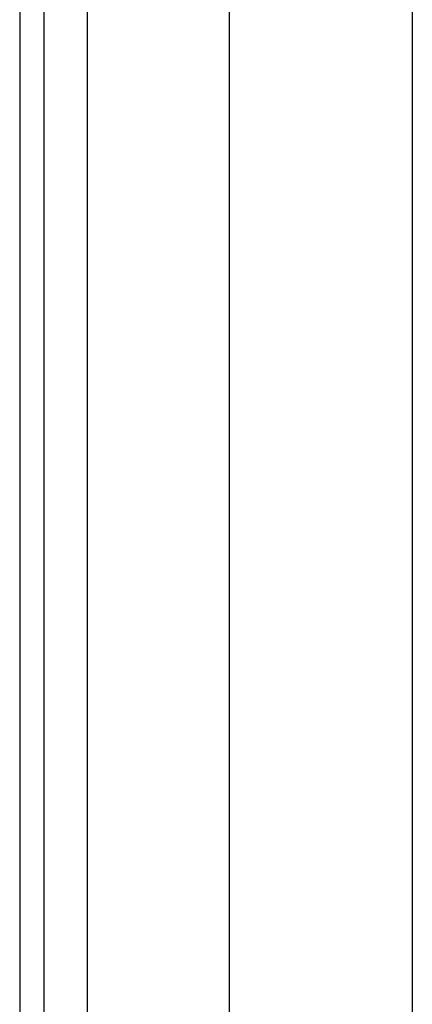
# Model space of a CAD drawing. Header units: inches. Extents: x 0 to 121, y -11 to 79.
# Tile 23 of 88: x 6.04 to 7.09, y 52.41 to 55.04. Entities that reach past the tile are written whole.
import ezdxf

# ---------------------------------------------------------------- set-up
doc = ezdxf.new("R2010")
doc.units = ezdxf.units.IN
doc.header["$LTSCALE"] = 7.278232
doc.header["$MEASUREMENT"] = 0
doc.layers.add('Visible Edges(ANSI)', color=7, linetype='Continuous', lineweight=25)
doc.layers.add('Visible Tangent Edges(ANSI)', color=7, linetype='Continuous', lineweight=25)

msp = doc.modelspace()

# ---------------------------------------------------------------- linework, layer by layer
at = {"layer": 'Visible Edges(ANSI)'}
for p, q in [((6.0378, 56.3561), (6.0378, 27.189)), ((6.1035, 27.189), (6.1035, 56.3561)), ((6.5985, 51.741), (6.5985, 55.5219)), ((7.087, 55.5219), (7.087, 51.741))]:
    msp.add_line(p, q, dxfattribs=at)
at = {"layer": 'Visible Tangent Edges(ANSI)'}
msp.add_line((6.2189, 27.189), (6.2189, 56.3561), dxfattribs=at)

doc.saveas('drawing.dxf')
